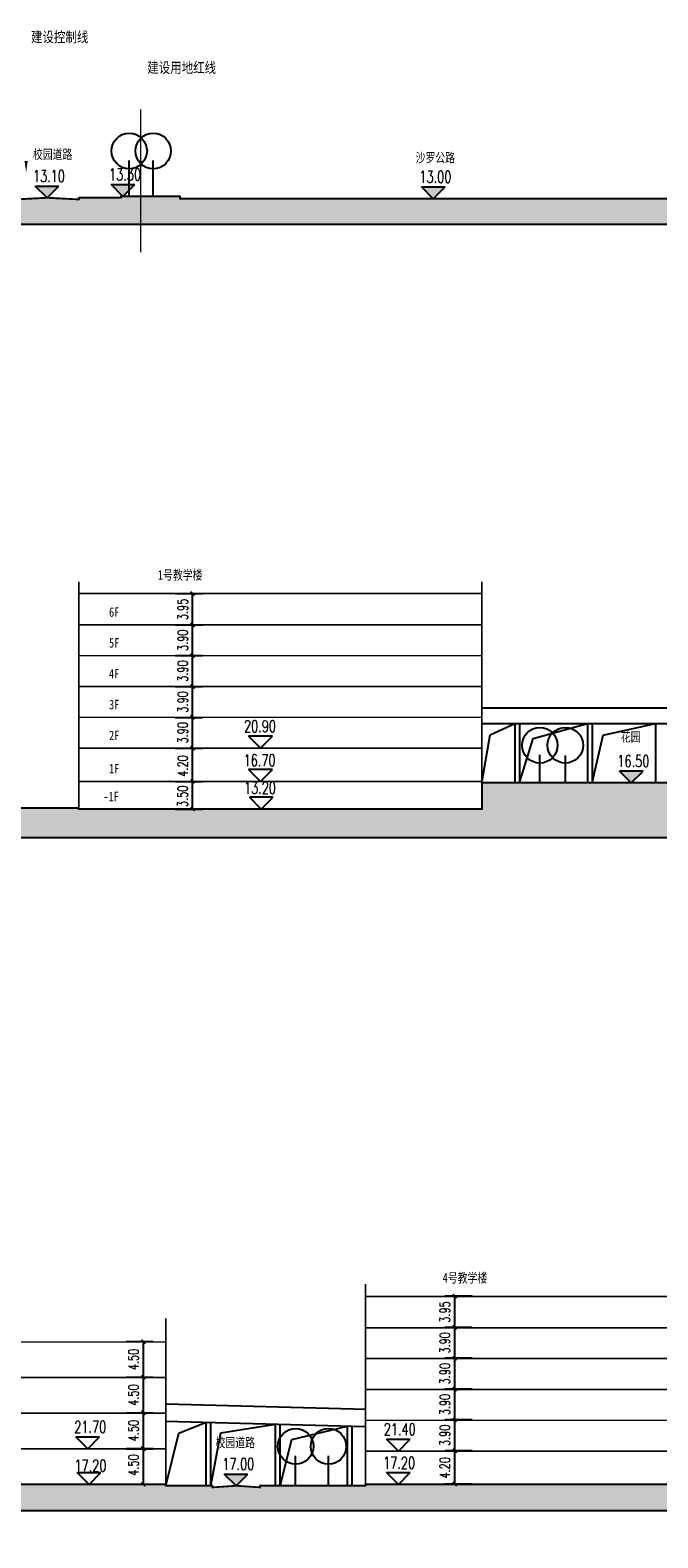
# Model space of a CAD drawing. Extents: x 38389316 to 38391210, y 2479116 to 2480544.
# Tile 55 of 68: x 38390738 to 38390817, y 2479618 to 2479809. Entities that reach past the tile are written whole.
import ezdxf

# ---------------------------------------------------------------- set-up
doc = ezdxf.new("R2010")
doc.units = 0
doc.header["$LTSCALE"] = 2
doc.linetypes.add('DASH', pattern=[0.35, 0.25, -0.1])
doc.layers.get('0').update_dxf_attribs({"linetype": 'CONTINUOUS', "lineweight": 9})
doc.layers.get('Defpoints').update_dxf_attribs({"linetype": 'CONTINUOUS', "lineweight": 9})
for name, color, linetype in [('DIM_SYMB', 3, 'CONTINUOUS'), ('PUB_TEXT', 7, 'CONTINUOUS'), ('Z1总平图标', 102, 'CONTINUOUS'), ('远期红线', 30, 'CONTINUOUS')]:
    doc.layers.add(name, color=color, linetype=linetype)
doc.styles.add('_TCH_DIM', font='SIMPLEX', dxfattribs={"bigfont": 'GBCBIG'})
doc.styles.add('_TCH_LABEL_T3', font='COMPLEX', dxfattribs={"width": 0.705882, "bigfont": 'GBCBIG'})
doc.styles.add('中等线体', font='txt', dxfattribs={"width": 0.8})
doc.styles.add('宋体', font='txt', dxfattribs={"width": 0.8, "height": 8})
doc.dimstyles.new('_TCH_ARCH_M_M&&1', dxfattribs={"dimtxt": 1.275, "dimasz": 0.5, "dimexe": 1.25, "dimexo": 1.5, "dimgap": 0.6125, "dimtad": 1, "dimzin": 1, "dimdsep": 46, "dimtxsty": '_TCH_LABEL_T3', "dimblk": 'ARCHTICK', "dimcen": 0.09, "dimclrt": 7, "dimazin": 2, "dimtfac": 1, "dimtix": 1, "dimtmove": 2, "dimatfit": 3, "dimfxl": 1, "dimtolj": 1, "dimtzin": 0, "dimarcsym": 0})

# ---------------------------------------------------------------- blocks, each defined once
blk = doc.blocks.new('_ArchTick')
at = {"color": 0, "linetype": 'ByBlock', "const_width": 0.4}
blk.add_lwpolyline([(-0.5, -0.5), (0.5, 0.5)], dxfattribs=at)
blk = doc.blocks.new('*D314')
at = {"layer": 'Defpoints', "color": 0}
for p in [(38393037.48, 2479682.34), (38393041.19, 2479682.34), (38393041.19, 2479678.14)]:
    blk.add_point(p, dxfattribs=at)
at = {"layer": 'Z1总平图标', "color": 0, "lineweight": -2}
for p, q in [((38393039.69, 2479682.34), (38393036.23, 2479682.34)), ((38393037.48, 2479678.14), (38393037.48, 2479682.34)), ((38393039.69, 2479678.14), (38393036.23, 2479678.14))]:
    blk.add_line(p, q, dxfattribs=at)
at = {"layer": 'Z1总平图标', "color": 0, "lineweight": -2, "xscale": 0.5, "yscale": 0.5, "zscale": 0.5}
for p, rotation in [((38393037.48, 2479682.34), 90), ((38393037.48, 2479678.14), 270)]:
    blk.add_blockref('_ArchTick', p, dxfattribs=dict(at, rotation=rotation))
at = {"layer": 'Z1总平图标', "color": 7, "insert": (38393036.23, 2479680.19), "char_height": 1.275, "attachment_point": 5, "rotation": 90, "style": '_TCH_LABEL_T3'}
blk.add_mtext('\\A1;4.20', dxfattribs=at)
blk = doc.blocks.new('*D315')
at = {"layer": 'Defpoints', "color": 0}
for p in [(38393037.48, 2479686.24), (38393041.19, 2479686.24), (38393041.19, 2479682.34)]:
    blk.add_point(p, dxfattribs=at)
at = {"layer": 'Z1总平图标', "color": 0, "lineweight": -2}
for p, q in [((38393039.69, 2479686.24), (38393036.23, 2479686.24)), ((38393037.48, 2479682.34), (38393037.48, 2479686.24)), ((38393039.69, 2479682.34), (38393036.23, 2479682.34))]:
    blk.add_line(p, q, dxfattribs=at)
at = {"layer": 'Z1总平图标', "color": 0, "lineweight": -2, "xscale": 0.5, "yscale": 0.5, "zscale": 0.5}
for p, rotation in [((38393037.48, 2479686.24), 90), ((38393037.48, 2479682.34), 270)]:
    blk.add_blockref('_ArchTick', p, dxfattribs=dict(at, rotation=rotation))
at = {"layer": 'Z1总平图标', "color": 7, "insert": (38393036.23, 2479684.29), "char_height": 1.275, "attachment_point": 5, "rotation": 90, "style": '_TCH_LABEL_T3'}
blk.add_mtext('\\A1;3.90', dxfattribs=at)
blk = doc.blocks.new('*D316')
at = {"layer": 'Defpoints', "color": 0}
for p in [(38393037.48, 2479690.14), (38393041.19, 2479690.14), (38393041.19, 2479686.24)]:
    blk.add_point(p, dxfattribs=at)
at = {"layer": 'Z1总平图标', "color": 0, "lineweight": -2}
for p, q in [((38393039.69, 2479690.14), (38393036.23, 2479690.14)), ((38393037.48, 2479686.24), (38393037.48, 2479690.14)), ((38393039.69, 2479686.24), (38393036.23, 2479686.24))]:
    blk.add_line(p, q, dxfattribs=at)
at = {"layer": 'Z1总平图标', "color": 0, "lineweight": -2, "xscale": 0.5, "yscale": 0.5, "zscale": 0.5}
for p, rotation in [((38393037.48, 2479690.14), 90), ((38393037.48, 2479686.24), 270)]:
    blk.add_blockref('_ArchTick', p, dxfattribs=dict(at, rotation=rotation))
at = {"layer": 'Z1总平图标', "color": 7, "insert": (38393036.23, 2479688.19), "char_height": 1.275, "attachment_point": 5, "rotation": 90, "style": '_TCH_LABEL_T3'}
blk.add_mtext('\\A1;3.90', dxfattribs=at)
blk = doc.blocks.new('*D317')
at = {"layer": 'Defpoints', "color": 0}
for p in [(38393037.48, 2479694.04), (38393041.19, 2479694.04), (38393041.19, 2479690.14)]:
    blk.add_point(p, dxfattribs=at)
at = {"layer": 'Z1总平图标', "color": 0, "lineweight": -2}
for p, q in [((38393039.69, 2479694.04), (38393036.23, 2479694.04)), ((38393037.48, 2479690.14), (38393037.48, 2479694.04)), ((38393039.69, 2479690.14), (38393036.23, 2479690.14))]:
    blk.add_line(p, q, dxfattribs=at)
at = {"layer": 'Z1总平图标', "color": 0, "lineweight": -2, "xscale": 0.5, "yscale": 0.5, "zscale": 0.5}
for p, rotation in [((38393037.48, 2479694.04), 90), ((38393037.48, 2479690.14), 270)]:
    blk.add_blockref('_ArchTick', p, dxfattribs=dict(at, rotation=rotation))
at = {"layer": 'Z1总平图标', "color": 7, "insert": (38393036.23, 2479692.09), "char_height": 1.275, "attachment_point": 5, "rotation": 90, "style": '_TCH_LABEL_T3'}
blk.add_mtext('\\A1;3.90', dxfattribs=at)
blk = doc.blocks.new('*D318')
at = {"layer": 'Defpoints', "color": 0}
for p in [(38393037.48, 2479697.94), (38393041.19, 2479697.94), (38393041.19, 2479694.04)]:
    blk.add_point(p, dxfattribs=at)
at = {"layer": 'Z1总平图标', "color": 0, "lineweight": -2}
for p, q in [((38393039.69, 2479697.94), (38393036.23, 2479697.94)), ((38393037.48, 2479694.04), (38393037.48, 2479697.94)), ((38393039.69, 2479694.04), (38393036.23, 2479694.04))]:
    blk.add_line(p, q, dxfattribs=at)
at = {"layer": 'Z1总平图标', "color": 0, "lineweight": -2, "xscale": 0.5, "yscale": 0.5, "zscale": 0.5}
for p, rotation in [((38393037.48, 2479697.94), 90), ((38393037.48, 2479694.04), 270)]:
    blk.add_blockref('_ArchTick', p, dxfattribs=dict(at, rotation=rotation))
at = {"layer": 'Z1总平图标', "color": 7, "insert": (38393036.23, 2479695.99), "char_height": 1.275, "attachment_point": 5, "rotation": 90, "style": '_TCH_LABEL_T3'}
blk.add_mtext('\\A1;3.90', dxfattribs=at)
blk = doc.blocks.new('*D319')
at = {"layer": 'Defpoints', "color": 0}
for p in [(38393037.48, 2479701.89), (38393041.19, 2479701.89), (38393041.19, 2479697.94)]:
    blk.add_point(p, dxfattribs=at)
at = {"layer": 'Z1总平图标', "color": 0, "lineweight": -2}
for p, q in [((38393039.69, 2479701.89), (38393036.23, 2479701.89)), ((38393037.48, 2479697.94), (38393037.48, 2479701.89)), ((38393039.69, 2479697.94), (38393036.23, 2479697.94))]:
    blk.add_line(p, q, dxfattribs=at)
at = {"layer": 'Z1总平图标', "color": 0, "lineweight": -2, "xscale": 0.5, "yscale": 0.5, "zscale": 0.5}
for p, rotation in [((38393037.48, 2479701.89), 90), ((38393037.48, 2479697.94), 270)]:
    blk.add_blockref('_ArchTick', p, dxfattribs=dict(at, rotation=rotation))
at = {"layer": 'Z1总平图标', "color": 7, "insert": (38393036.23, 2479699.89), "char_height": 1.275, "attachment_point": 5, "rotation": 90, "style": '_TCH_LABEL_T3'}
blk.add_mtext('\\A1;3.95', dxfattribs=at)
blk = doc.blocks.new('*D320')
at = {"layer": 'Defpoints', "color": 0}
for p in [(38392994.36, 2479682.6), (38392998.06, 2479682.6), (38392994.36, 2479678.1)]:
    blk.add_point(p, dxfattribs=at)
at = {"layer": 'Z1总平图标', "color": 0, "lineweight": -2}
for p, q in [((38392995.86, 2479682.6), (38392999.31, 2479682.6)), ((38392998.06, 2479678.1), (38392998.06, 2479682.6)), ((38392995.86, 2479678.1), (38392999.31, 2479678.1))]:
    blk.add_line(p, q, dxfattribs=at)
at = {"layer": 'Z1总平图标', "color": 0, "lineweight": -2, "xscale": 0.5, "yscale": 0.5, "zscale": 0.5}
for p, rotation in [((38392998.06, 2479682.6), 90), ((38392998.06, 2479678.1), 270)]:
    blk.add_blockref('_ArchTick', p, dxfattribs=dict(at, rotation=rotation))
at = {"layer": 'Z1总平图标', "color": 7, "insert": (38392996.81, 2479680.54), "char_height": 1.275, "attachment_point": 5, "rotation": 90, "style": '_TCH_LABEL_T3'}
blk.add_mtext('\\A1;4.50', dxfattribs=at)
blk = doc.blocks.new('*D321')
at = {"layer": 'Defpoints', "color": 0}
for p in [(38392994.36, 2479687.14), (38392998.06, 2479687.14), (38392994.36, 2479682.64)]:
    blk.add_point(p, dxfattribs=at)
at = {"layer": 'Z1总平图标', "color": 0, "lineweight": -2}
for p, q in [((38392995.86, 2479687.14), (38392999.31, 2479687.14)), ((38392998.06, 2479682.64), (38392998.06, 2479687.14)), ((38392995.86, 2479682.64), (38392999.31, 2479682.64))]:
    blk.add_line(p, q, dxfattribs=at)
at = {"layer": 'Z1总平图标', "color": 0, "lineweight": -2, "xscale": 0.5, "yscale": 0.5, "zscale": 0.5}
for p, rotation in [((38392998.06, 2479687.14), 90), ((38392998.06, 2479682.64), 270)]:
    blk.add_blockref('_ArchTick', p, dxfattribs=dict(at, rotation=rotation))
at = {"layer": 'Z1总平图标', "color": 7, "insert": (38392996.81, 2479684.89), "char_height": 1.275, "attachment_point": 5, "rotation": 90, "style": '_TCH_LABEL_T3'}
blk.add_mtext('\\A1;4.50', dxfattribs=at)
blk = doc.blocks.new('*D322')
at = {"layer": 'Defpoints', "color": 0}
for p in [(38392994.36, 2479691.64), (38392998.06, 2479691.64), (38392994.36, 2479687.14)]:
    blk.add_point(p, dxfattribs=at)
at = {"layer": 'Z1总平图标', "color": 0, "lineweight": -2}
for p, q in [((38392995.86, 2479691.64), (38392999.31, 2479691.64)), ((38392998.06, 2479687.14), (38392998.06, 2479691.64)), ((38392995.86, 2479687.14), (38392999.31, 2479687.14))]:
    blk.add_line(p, q, dxfattribs=at)
at = {"layer": 'Z1总平图标', "color": 0, "lineweight": -2, "xscale": 0.5, "yscale": 0.5, "zscale": 0.5}
for p, rotation in [((38392998.06, 2479691.64), 90), ((38392998.06, 2479687.14), 270)]:
    blk.add_blockref('_ArchTick', p, dxfattribs=dict(at, rotation=rotation))
at = {"layer": 'Z1总平图标', "color": 7, "insert": (38392996.81, 2479689.39), "char_height": 1.275, "attachment_point": 5, "rotation": 90, "style": '_TCH_LABEL_T3'}
blk.add_mtext('\\A1;4.50', dxfattribs=at)
blk = doc.blocks.new('*D330')
at = {"layer": 'Defpoints', "color": 0}
for p in [(38392994.36, 2479696.14), (38392998.06, 2479696.14), (38392994.36, 2479691.64)]:
    blk.add_point(p, dxfattribs=at)
at = {"layer": 'Z1总平图标', "color": 0, "lineweight": -2}
for p, q in [((38392995.86, 2479696.14), (38392999.31, 2479696.14)), ((38392998.06, 2479691.64), (38392998.06, 2479696.14)), ((38392995.86, 2479691.64), (38392999.31, 2479691.64))]:
    blk.add_line(p, q, dxfattribs=at)
at = {"layer": 'Z1总平图标', "color": 0, "lineweight": -2, "xscale": 0.5, "yscale": 0.5, "zscale": 0.5}
for p, rotation in [((38392998.06, 2479696.14), 90), ((38392998.06, 2479691.64), 270)]:
    blk.add_blockref('_ArchTick', p, dxfattribs=dict(at, rotation=rotation))
at = {"layer": 'Z1总平图标', "color": 7, "insert": (38392996.81, 2479693.89), "char_height": 1.275, "attachment_point": 5, "rotation": 90, "style": '_TCH_LABEL_T3'}
blk.add_mtext('\\A1;4.50', dxfattribs=at)
blk = doc.blocks.new('*D345')
at = {"layer": 'Defpoints', "color": 0}
for p in [(38393000.59, 2479766.99), (38393004.29, 2479766.99), (38393000.59, 2479763.49)]:
    blk.add_point(p, dxfattribs=at)
at = {"layer": 'Z1总平图标', "color": 0, "lineweight": -2}
for p, q in [((38393002.09, 2479766.99), (38393005.54, 2479766.99)), ((38393004.29, 2479763.49), (38393004.29, 2479766.99)), ((38393002.09, 2479763.49), (38393005.54, 2479763.49))]:
    blk.add_line(p, q, dxfattribs=at)
at = {"layer": 'Z1总平图标', "color": 0, "lineweight": -2, "xscale": 0.5, "yscale": 0.5, "zscale": 0.5}
for p, rotation in [((38393004.29, 2479766.99), 90), ((38393004.29, 2479763.49), 270)]:
    blk.add_blockref('_ArchTick', p, dxfattribs=dict(at, rotation=rotation))
at = {"layer": 'Z1总平图标', "color": 7, "insert": (38393003.03, 2479765.11), "char_height": 1.275, "attachment_point": 5, "rotation": 90, "style": '_TCH_LABEL_T3'}
blk.add_mtext('\\A1;3.50', dxfattribs=at)
blk = doc.blocks.new('*D346')
at = {"layer": 'Defpoints', "color": 0}
for p in [(38393000.59, 2479771.19), (38393004.29, 2479771.19), (38393000.59, 2479766.99)]:
    blk.add_point(p, dxfattribs=at)
at = {"layer": 'Z1总平图标', "color": 0, "lineweight": -2}
for p, q in [((38393002.09, 2479771.19), (38393005.54, 2479771.19)), ((38393004.29, 2479766.99), (38393004.29, 2479771.19)), ((38393002.09, 2479766.99), (38393005.54, 2479766.99))]:
    blk.add_line(p, q, dxfattribs=at)
at = {"layer": 'Z1总平图标', "color": 0, "lineweight": -2, "xscale": 0.5, "yscale": 0.5, "zscale": 0.5}
for p, rotation in [((38393004.29, 2479771.19), 90), ((38393004.29, 2479766.99), 270)]:
    blk.add_blockref('_ArchTick', p, dxfattribs=dict(at, rotation=rotation))
at = {"layer": 'Z1总平图标', "color": 7, "insert": (38393003.04, 2479768.94), "char_height": 1.275, "attachment_point": 5, "rotation": 90, "style": '_TCH_LABEL_T3'}
blk.add_mtext('\\A1;4.20', dxfattribs=at)
blk = doc.blocks.new('*D347')
at = {"layer": 'Defpoints', "color": 0}
for p in [(38393000.59, 2479775.09), (38393004.29, 2479775.09), (38393000.59, 2479771.19)]:
    blk.add_point(p, dxfattribs=at)
at = {"layer": 'Z1总平图标', "color": 0, "lineweight": -2}
for p, q in [((38393002.09, 2479775.09), (38393005.54, 2479775.09)), ((38393004.29, 2479771.19), (38393004.29, 2479775.09)), ((38393002.09, 2479771.19), (38393005.54, 2479771.19))]:
    blk.add_line(p, q, dxfattribs=at)
at = {"layer": 'Z1总平图标', "color": 0, "lineweight": -2, "xscale": 0.5, "yscale": 0.5, "zscale": 0.5}
for p, rotation in [((38393004.29, 2479775.09), 90), ((38393004.29, 2479771.19), 270)]:
    blk.add_blockref('_ArchTick', p, dxfattribs=dict(at, rotation=rotation))
at = {"layer": 'Z1总平图标', "color": 7, "insert": (38393003.04, 2479773.14), "char_height": 1.275, "attachment_point": 5, "rotation": 90, "style": '_TCH_LABEL_T3'}
blk.add_mtext('\\A1;3.90', dxfattribs=at)
blk = doc.blocks.new('*D348')
at = {"layer": 'Defpoints', "color": 0}
for p in [(38393000.59, 2479778.99), (38393004.29, 2479778.99), (38393000.59, 2479775.09)]:
    blk.add_point(p, dxfattribs=at)
at = {"layer": 'Z1总平图标', "color": 0, "lineweight": -2}
for p, q in [((38393002.09, 2479778.99), (38393005.54, 2479778.99)), ((38393004.29, 2479775.09), (38393004.29, 2479778.99)), ((38393002.09, 2479775.09), (38393005.54, 2479775.09))]:
    blk.add_line(p, q, dxfattribs=at)
at = {"layer": 'Z1总平图标', "color": 0, "lineweight": -2, "xscale": 0.5, "yscale": 0.5, "zscale": 0.5}
for p, rotation in [((38393004.29, 2479778.99), 90), ((38393004.29, 2479775.09), 270)]:
    blk.add_blockref('_ArchTick', p, dxfattribs=dict(at, rotation=rotation))
at = {"layer": 'Z1总平图标', "color": 7, "insert": (38393003.04, 2479777.04), "char_height": 1.275, "attachment_point": 5, "rotation": 90, "style": '_TCH_LABEL_T3'}
blk.add_mtext('\\A1;3.90', dxfattribs=at)
blk = doc.blocks.new('*D349')
at = {"layer": 'Defpoints', "color": 0}
for p in [(38393000.59, 2479782.89), (38393004.29, 2479782.89), (38393000.59, 2479778.99)]:
    blk.add_point(p, dxfattribs=at)
at = {"layer": 'Z1总平图标', "color": 0, "lineweight": -2}
for p, q in [((38393002.09, 2479782.89), (38393005.54, 2479782.89)), ((38393004.29, 2479778.99), (38393004.29, 2479782.89)), ((38393002.09, 2479778.99), (38393005.54, 2479778.99))]:
    blk.add_line(p, q, dxfattribs=at)
at = {"layer": 'Z1总平图标', "color": 0, "lineweight": -2, "xscale": 0.5, "yscale": 0.5, "zscale": 0.5}
for p, rotation in [((38393004.29, 2479782.89), 90), ((38393004.29, 2479778.99), 270)]:
    blk.add_blockref('_ArchTick', p, dxfattribs=dict(at, rotation=rotation))
at = {"layer": 'Z1总平图标', "color": 7, "insert": (38393003.04, 2479780.94), "char_height": 1.275, "attachment_point": 5, "rotation": 90, "style": '_TCH_LABEL_T3'}
blk.add_mtext('\\A1;3.90', dxfattribs=at)
blk = doc.blocks.new('*D293')
at = {"layer": 'Defpoints', "color": 0}
for p in [(38393000.59, 2479786.79), (38393004.29, 2479786.79), (38393000.59, 2479782.89)]:
    blk.add_point(p, dxfattribs=at)
at = {"layer": 'Z1总平图标', "color": 0, "lineweight": -2}
for p, q in [((38393002.09, 2479786.79), (38393005.54, 2479786.79)), ((38393004.29, 2479782.89), (38393004.29, 2479786.79)), ((38393002.09, 2479782.89), (38393005.54, 2479782.89))]:
    blk.add_line(p, q, dxfattribs=at)
at = {"layer": 'Z1总平图标', "color": 0, "lineweight": -2, "xscale": 0.5, "yscale": 0.5, "zscale": 0.5}
for p, rotation in [((38393004.29, 2479786.79), 90), ((38393004.29, 2479782.89), 270)]:
    blk.add_blockref('_ArchTick', p, dxfattribs=dict(at, rotation=rotation))
at = {"layer": 'Z1总平图标', "color": 7, "insert": (38393003.04, 2479784.84), "char_height": 1.275, "attachment_point": 5, "rotation": 90, "style": '_TCH_LABEL_T3'}
blk.add_mtext('\\A1;3.90', dxfattribs=at)
blk = doc.blocks.new('*D294')
at = {"layer": 'Defpoints', "color": 0}
for p in [(38393000.59, 2479790.74), (38393004.29, 2479790.74), (38393000.59, 2479786.79)]:
    blk.add_point(p, dxfattribs=at)
at = {"layer": 'Z1总平图标', "color": 0, "lineweight": -2}
for p, q in [((38393002.09, 2479790.74), (38393005.54, 2479790.74)), ((38393004.29, 2479786.79), (38393004.29, 2479790.74)), ((38393002.09, 2479786.79), (38393005.54, 2479786.79))]:
    blk.add_line(p, q, dxfattribs=at)
at = {"layer": 'Z1总平图标', "color": 0, "lineweight": -2, "xscale": 0.5, "yscale": 0.5, "zscale": 0.5}
for p, rotation in [((38393004.29, 2479790.74), 90), ((38393004.29, 2479786.79), 270)]:
    blk.add_blockref('_ArchTick', p, dxfattribs=dict(at, rotation=rotation))
at = {"layer": 'Z1总平图标', "color": 7, "insert": (38393003.04, 2479788.74), "char_height": 1.275, "attachment_point": 5, "rotation": 90, "style": '_TCH_LABEL_T3'}
blk.add_mtext('\\A1;3.95', dxfattribs=at)
blk = doc.blocks.new('A$C6BED0824')
at = {"layer": 'Z1总平图标'}
h = blk.add_hatch(dxfattribs=at)
h.set_pattern_fill('夯实土壤', color=256, scale=0.5, style=0)
h.set_pattern_definition([(45, (1395.5765, 947.208), (-1.9869703, 1.98697), []), (45, (1396.6265, 947.208), (-1.9869703, 1.98697), []), (45, (1397.6765, 947.208), (-1.9869703, 1.98697), []), (135, (1395.5765, 947.208), (-1.98697, -1.9869703), [1.325, -1.485]), (135, (1396.1015, 947.733), (-1.98697, -1.9869703), [1.325, -1.485]), (135, (1396.6265, 948.258), (-1.98697, -1.9869703), [1.325, -1.485])])
h.paths.add_polyline_path([(2.595, 182.325), (2.595, 176.629), (106.736, 176.629), (106.736, 173.425), (260.569, 173.425), (260.569, 170.516), (512.738, 170.516), (512.738, 177.222), (497.085, 177.222), (497.085, 177.022), (493.085, 177.222), (489.085, 177.022), (489.085, 177.222), (477.085, 177.222), (477.085, 177.422), (418.385, 177.422), (418.385, 173.922), (401.485, 173.922), (401.485, 173.822), (397.479, 173.822), (397.485, 173.622), (393.485, 173.8), (389.479, 173.623), (389.479, 173.822), (384.158, 173.822), (384.158, 174.022), (376.316, 174.022), (376.316, 173.722), (306.316, 173.722), (306.316, 174.022), (298.815, 174.022), (298.815, 173.822), (293.485, 173.822), (293.485, 173.623), (289.476, 173.823), (285.485, 173.623), (285.494, 173.822), (281.488, 173.922), (264.588, 173.922), (264.588, 177.422), (205.888, 177.422), (205.888, 177.222), (199.885, 177.222), (199.885, 177.022), (195.885, 177.222), (191.885, 177.022), (191.885, 177.222), (186.884, 177.222), (186.884, 175.922), (110.485, 175.922), (110.485, 178.222), (91.885, 178.222), (91.885, 178.422), (57.685, 178.422), (57.685, 178.422), (40.885, 178.422), (40.885, 182.022), (40.885, 182.022), (40.885, 182.322), (21.485, 182.325), (21.485, 182.122), (17.485, 182.325), (13.485, 182.125), (13.485, 182.325)])
for points in [[(299.068, 174.022), (297.568, 175.522), (300.568, 175.522)], [(289.476, 173.822), (287.976, 175.322), (290.976, 175.322)], [(338.358, 173.722), (336.858, 175.222), (339.858, 175.222)], [(363.422, 99.843), (364.922, 101.343), (361.922, 101.343)], [(313.397, 10.954), (311.897, 12.454), (314.897, 12.454)]]:
    blk.add_hatch(color=256, dxfattribs=at).paths.add_polyline_path(points)
h = blk.add_hatch(dxfattribs=at)
h.set_pattern_fill('夯实土壤', color=256, scale=0.5, style=0)
h.set_pattern_definition([(45, (1430.3775, 938.3507), (-1.9869703, 1.98697), []), (45, (1431.4275, 938.3507), (-1.9869703, 1.98697), []), (45, (1432.4775, 938.3507), (-1.9869703, 1.98697), []), (135, (1430.3775, 938.3507), (-1.98697, -1.9869703), [1.325, -1.485]), (135, (1430.9025, 938.8757), (-1.98697, -1.9869703), [1.325, -1.485]), (135, (1431.4275, 939.4007), (-1.98697, -1.9869703), [1.325, -1.485])])
h.paths.add_polyline_path([(79.802, 96.343), (79.802, 92.931), (257.296, 92.931), (257.296, 92.931), (471.667, 92.931), (471.706, 96.643), (470.697, 96.643), (470.697, 96.443), (467.197, 96.643), (463.697, 96.443), (463.697, 96.643), (454.297, 96.643), (454.297, 96.443), (450.797, 96.643), (447.297, 96.443), (447.297, 96.643), (431.497, 96.543), (380.498, 96.543), (380.498, 99.843), (344.498, 99.843), (344.498, 96.543), (293.497, 96.543), (293.497, 96.643), (276.5, 96.643), (276.5, 96.443), (272.5, 96.643), (268.5, 96.443), (268.5, 96.643), (253.497, 96.643), (253.497, 96.843), (225.697, 96.843), (225.697, 96.643), (225.697, 96.643), (183.182, 96.643), (183.182, 96.643), (183.182, 96.843), (156.982, 96.843), (156.982, 96.643), (99.198, 96.643), (99.198, 96.343)])
h = blk.add_hatch(dxfattribs=at)
h.set_pattern_fill('夯实土壤', color=256, scale=0.5, style=0)
h.set_pattern_definition([(45, (1431.9438, 925.1254), (-1.9869703, 1.98697), []), (45, (1432.9938, 925.1254), (-1.9869703, 1.98697), []), (45, (1434.0438, 925.1254), (-1.9869703, 1.98697), []), (135, (1431.9438, 925.1254), (-1.98697, -1.9869703), [1.325, -1.485]), (135, (1432.4688, 925.6504), (-1.98697, -1.9869703), [1.325, -1.485]), (135, (1432.9938, 926.1754), (-1.98697, -1.9869703), [1.325, -1.485])])
h.paths.add_polyline_path([(27.823, 19.447), (27.823, 12.048), (237.281, 12.048), (237.281, 7.843), (469.835, 7.843), (469.835, 4.382), (514.702, 4.382), (514.702, 7.247), (507.327, 7.247), (507.327, 7.047), (501.997, 7.047), (501.997, 6.848), (497.988, 7.048), (493.997, 6.848), (493.997, 7.048), (490, 7.047), (490, 7.147), (473.1, 7.147), (473.1, 10.647), (414.4, 10.647), (414.4, 10.447), (408.397, 10.447), (408.397, 10.247), (404.397, 10.447), (400.397, 10.247), (400.391, 10.447), (388.594, 10.447), (388.594, 11.147), (329.794, 11.147), (329.794, 10.947), (327.085, 10.947), (316.397, 10.947), (316.397, 10.754), (313.397, 10.954), (310.397, 10.754), (310.397, 10.947), (304.494, 10.947), (304.494, 11.147), (240.991, 11.147), (240.991, 15.347), (229.995, 15.347), (229.995, 15.147), (225.995, 15.347), (221.995, 15.147), (221.995, 15.347), (220.593, 15.347), (220.593, 16.447), (219.593, 16.447), (219.593, 17.947), (218.593, 17.947), (218.593, 19.447), (208.993, 19.447), (208.993, 19.647), (147.597, 19.647), (147.597, 19.447), (140.594, 19.447), (140.594, 19.247), (138.594, 19.447), (136.594, 19.247), (136.594, 19.447), (131.597, 19.447), (131.597, 19.647), (70.196, 19.647), (70.196, 19.447), (49.194, 19.447), (49.194, 19.247), (47.194, 19.447), (45.194, 19.247), (45.194, 19.447)])
at = {"layer": 'DIM_SYMB'}
for points in [[(295.08, 192.931, 0, 0, 0), (286.816, 192.932, 0, 0, 0), (286.816, 177.008, 0, 0.4, 0), (286.816, 178.508, 0, 0, 0)], [(311.307, 189.059, 0, 0, 0), (301.316, 189.059, 0, 0, 0), (301.316, 177.008, 0, 0.4, 0), (301.316, 178.508, 0, 0, 0)]]:
    blk.add_lwpolyline(points, format="xyseb", dxfattribs=at)
at = {"layer": 'Z1总平图标'}
for p, q in [((299.068, 174.022), (297.568, 175.522)), ((297.568, 175.522), (300.568, 175.522)), ((299.068, 174.022), (300.568, 175.522)), ((289.476, 173.822), (287.976, 175.322)), ((287.976, 175.322), (290.976, 175.322)), ((289.476, 173.822), (290.976, 175.322)), ((338.358, 173.722), (336.858, 175.222)), ((336.858, 175.222), (339.858, 175.222)), ((338.358, 173.722), (339.858, 175.222)), ((316.489, 104.243), (314.989, 105.743)), ((317.989, 105.743), (314.989, 105.743)), ((316.489, 104.243), (317.989, 105.743)), ((316.489, 100.043), (314.989, 101.543)), ((317.989, 101.543), (314.989, 101.543)), ((316.489, 100.043), (317.989, 101.543)), ((363.422, 99.843), (361.922, 101.343)), ((364.922, 101.343), (361.922, 101.343)), ((363.422, 99.843), (364.922, 101.343)), ((316.581, 96.543), (315.081, 98.043)), ((318.081, 98.043), (315.081, 98.043)), ((316.581, 96.543), (318.081, 98.043)), ((294.625, 15.647), (293.125, 17.147)), ((293.125, 17.147), (296.125, 17.147)), ((294.625, 15.647), (296.125, 17.147)), ((333.941, 15.347), (332.441, 16.847)), ((332.441, 16.847), (335.441, 16.847)), ((333.941, 15.347), (335.441, 16.847)), ((294.785, 11.147), (293.285, 12.647)), ((293.285, 12.647), (296.285, 12.647)), ((294.785, 11.147), (296.285, 12.647)), ((313.397, 10.954), (311.897, 12.454)), ((311.897, 12.454), (314.897, 12.454)), ((313.397, 10.954), (314.897, 12.454)), ((333.941, 11.147), (332.441, 12.647)), ((332.441, 12.647), (335.441, 12.647)), ((333.941, 11.147), (335.441, 12.647))]:
    blk.add_line(p, q, dxfattribs=at)
at = {"layer": 'Z1总平图标', "color": 1, "linetype": 'DASH', "ltscale": 5, "const_width": 0.2}
blk.add_lwpolyline([(301.316, 185.01), (301.316, 166.925)], dxfattribs=at)
at = {"layer": 'Z1总平图标', "flags": 128}
for points in [[(260.569, 170.516), (512.738, 170.516)], [(376.316, 173.722), (306.316, 173.722), (306.316, 174.022), (298.815, 174.022), (298.815, 173.822), (293.485, 173.822), (293.485, 173.623), (289.476, 173.823), (285.485, 173.623)], [(344.498, 109.343), (380.498, 109.343)], [(344.498, 107.343), (380.498, 107.343)], [(344.498, 99.843), (345.585, 105.939), (348.698, 107.343)], [(348.698, 107.343), (348.698, 99.843)], [(349.298, 107.343), (349.298, 99.843)], [(349.298, 99.843), (351.003, 105.45), (357.898, 107.343)], [(357.898, 107.343), (357.898, 99.843)], [(358.498, 107.343), (358.498, 99.843)], [(358.498, 99.843), (359.856, 105.884), (366.498, 107.343)], [(366.498, 107.343), (366.498, 99.843)], [(257.296, 92.931), (471.667, 92.931), (471.706, 96.643), (470.697, 96.643), (470.697, 96.443), (467.197, 96.643), (463.697, 96.443), (463.697, 96.643), (454.297, 96.643), (454.297, 96.443), (450.797, 96.643), (450.797, 96.643), (450.797, 96.643), (447.297, 96.443), (447.297, 96.643), (431.497, 96.543), (380.498, 96.543), (380.498, 99.843), (344.498, 99.843), (344.498, 96.543), (293.497, 96.543), (293.497, 96.643), (276.5, 96.643)], [(304.533, 21.347), (329.833, 20.647)], [(237.281, 7.843), (469.835, 7.843), (469.835, 4.382), (514.702, 4.382)], [(388.594, 11.147), (329.794, 11.147), (329.794, 10.947), (327.085, 10.947), (316.397, 10.947), (316.397, 10.754), (313.397, 10.954), (310.397, 10.754), (310.397, 10.947), (304.494, 10.947), (304.494, 11.147), (240.991, 11.147)], [(304.472, 19.148), (329.772, 18.448)], [(304.494, 10.947), (306.132, 17.631), (309.597, 19.006)], [(309.597, 10.954), (309.597, 19)], [(310.197, 10.954), (310.197, 18.984)], [(310.197, 10.954), (311.483, 17.66), (318.397, 18.762)], [(318.397, 10.954), (318.397, 18.762)], [(318.997, 10.954), (318.997, 18.746)], [(318.997, 10.954), (320.452, 16.805), (327.497, 18.511)], [(327.497, 10.954), (327.497, 18.511)], [(328.097, 10.954), (328.097, 18.494)]]:
    blk.add_lwpolyline(points, dxfattribs=at)
at = {"layer": 'Z1总平图标'}
for points in [[(299.871, 174.022), (299.871, 178.565)], [(302.898, 174.022), (302.898, 178.565)], [(351.859, 99.843), (351.859, 103.411)], [(355.083, 99.843), (355.083, 103.311)], [(320.934, 10.947), (320.934, 14.753)], [(325.099, 10.947), (325.099, 14.753)]]:
    blk.add_lwpolyline(points, dxfattribs=at)
at = {"layer": 'Z1总平图标', "const_width": 0.2, "flags": 128}
for points in [[(285.485, 173.823), (285.485, 173.623), (289.476, 173.823), (293.485, 173.623), (293.485, 173.823)], [(293.485, 173.822), (298.815, 173.822), (298.815, 174.022), (306.316, 174.022)], [(306.316, 174.022), (306.316, 173.722), (376.316, 173.722), (376.316, 174.022)], [(293.497, 125.293), (293.497, 96.543)], [(344.498, 125.293), (344.498, 96.543)], [(344.498, 123.793), (293.497, 123.793)], [(344.498, 119.843), (293.497, 119.843)], [(344.498, 115.943), (293.497, 115.943)], [(344.498, 112.043), (293.497, 112.043)], [(344.498, 108.143), (293.497, 108.143)], [(344.498, 104.243), (293.497, 104.243)], [(344.498, 100.043), (293.497, 100.043)], [(380.498, 99.843), (344.498, 99.843)], [(293.497, 96.643), (276.5, 96.643)], [(344.498, 96.543), (293.497, 96.543)], [(329.794, 36.497), (329.794, 10.947)], [(329.794, 34.897), (388.594, 34.897)], [(304.494, 32.147), (304.494, 24.647)], [(329.794, 30.947), (388.594, 30.947)], [(240.991, 29.147), (304.494, 29.147)], [(329.794, 27.047), (388.594, 27.047)], [(240.991, 24.647), (304.494, 24.647)], [(304.494, 24.647), (304.494, 10.947)], [(329.794, 23.147), (388.594, 23.147)], [(240.991, 20.147), (304.494, 20.147)], [(329.794, 19.247), (388.594, 19.247)], [(240.991, 15.647), (304.494, 15.647)], [(329.794, 15.347), (388.594, 15.347)], [(240.991, 11.147), (304.494, 11.147)], [(310.397, 10.947), (304.494, 10.947)], [(310.397, 10.954), (310.397, 10.754), (313.397, 10.954), (316.397, 10.754), (316.397, 10.954)], [(329.794, 10.947), (316.397, 10.947)], [(329.794, 11.147), (388.594, 11.147)]]:
    blk.add_lwpolyline(points, dxfattribs=at)
at = {"layer": 'Z1总平图标'}
for centre in [(299.871, 179.764), (302.898, 179.764), (351.859, 104.61), (355.083, 104.61), (320.934, 15.952), (325.099, 15.952)]:
    blk.add_circle(centre, 2.25, dxfattribs=at)
at = {"layer": 'PUB_TEXT'}
for s, height, rotation, style, width, p in [('建设控制线', 1.3291, 359.98942, '宋体', 0.8, (287.438, 193.516)), ('建设用地红线', 1.3291, 0.00001, '宋体', 0.8, (302.157, 189.642)), ('13.10', 1.4875, 0.00001, '_TCH_DIM', 0.705882, (287.675, 175.847)), ('13.30', 1.4875, 0.00001, '_TCH_DIM', 0.705882, (297.318, 176.047)), ('13.00', 1.4875, 0.00001, '_TCH_DIM', 0.705882, (336.608, 175.747)), ('16.50', 1.4875, 0.00001, '_TCH_DIM', 0.705882, (361.672, 101.868)), ('17.00', 1.4875, 0.00001, '_TCH_DIM', 0.705882, (311.647, 12.979))]:
    blk.add_text(s, height=height, rotation=rotation, dxfattribs=dict(at, style=style, width=width)).set_placement(p)
at = {"layer": 'PUB_TEXT', "style": '_TCH_DIM', "width": 0.705882}
for s, p in [('20.90', (314.399, 106.268)), ('16.70', (314.354, 101.963)), ('13.20', (314.395, 98.486)), ('21.70', (292.91, 17.672)), ('21.40', (332.091, 17.372)), ('17.20', (292.935, 12.772)), ('17.20', (332.01, 13.128))]:
    blk.add_text(s, height=1.4875, dxfattribs=at).set_placement(p)
at = {"layer": 'Z1总平图标', "color": 0, "style": '中等线体', "width": 0.8}
for s, p in [('校园道路', (287.678, 178.744)), ('沙罗公路', (336.125, 178.315)), ('1号教学楼', (303.493, 125.553)), ('6F', (297.311, 120.857)), ('5F', (297.311, 116.957)), ('4F', (297.311, 113.057)), ('3F', (297.311, 109.157)), ('2F', (297.311, 105.257)), ('花园', (362.101, 105.065)), ('1F', (297.311, 101.057)), ('-1F', (296.594, 97.53)), ('4号教学楼', (339.549, 36.657)), ('校园道路', (310.798, 15.831))]:
    blk.add_text(s, height=1.2, rotation=360, dxfattribs=at).set_placement(p)
at = {"layer": 'Z1总平图标'}
for base, p1, p2, picture, middle in [((307.896, 123.793), (304.189, 119.843), (304.189, 123.793), '*D294', (306.646, 121.793)), ((307.896, 119.843), (304.189, 115.943), (304.189, 119.843), '*D293', (306.646, 117.893)), ((307.896, 115.943), (304.189, 112.043), (304.189, 115.943), '*D349', (306.646, 113.993)), ((307.896, 112.043), (304.189, 108.143), (304.189, 112.043), '*D348', (306.646, 110.093)), ((307.896, 108.143), (304.189, 104.243), (304.189, 108.143), '*D347', (306.646, 106.193)), ((307.896, 104.243), (304.189, 100.043), (304.189, 104.243), '*D346', (306.646, 101.993)), ((307.896, 100.043), (304.189, 96.543), (304.189, 100.043), '*D345', (306.628, 98.158)), ((341.082, 34.943), (344.788, 30.993), (344.788, 34.943), '*D319', (339.832, 32.943)), ((341.082, 30.993), (344.788, 27.093), (344.788, 30.993), '*D318', (339.832, 29.043)), ((301.664, 29.193), (297.957, 24.693), (297.957, 29.193), '*D330', (300.414, 26.943)), ((341.082, 27.093), (344.788, 23.193), (344.788, 27.093), '*D317', (339.832, 25.143)), ((301.664, 24.693), (297.957, 20.193), (297.957, 24.693), '*D322', (300.414, 22.443)), ((341.082, 23.193), (344.788, 19.293), (344.788, 23.193), '*D316', (339.832, 21.243)), ((301.664, 20.193), (297.957, 15.693), (297.957, 20.193), '*D321', (300.414, 17.943)), ((341.082, 19.293), (344.788, 15.393), (344.788, 19.293), '*D315', (339.832, 17.343)), ((301.664, 15.647), (297.957, 11.147), (297.957, 15.647), '*D320', (300.414, 13.593)), ((341.082, 15.393), (344.788, 11.193), (344.788, 15.393), '*D314', (339.832, 13.243))]:
    dim = blk.add_linear_dim(base=base, p1=p1, p2=p2, angle=90.00001, dimstyle='_TCH_ARCH_M_M&&1', dxfattribs=at)
    dim.commit()
    dim.dimension.update_dxf_attribs({"geometry": picture, "text_midpoint": middle, "dimtype": 129, "insert": (-38392696.398, -2479666.949)})

msp = doc.modelspace()

# ---------------------------------------------------------------- block references
at = {"layer": '远期红线', "linetype": 'ByBlock'}
msp.add_blockref('A$C6BED0824', (38390450.184, 2479613.99), dxfattribs=at)

doc.saveas('drawing.dxf')
